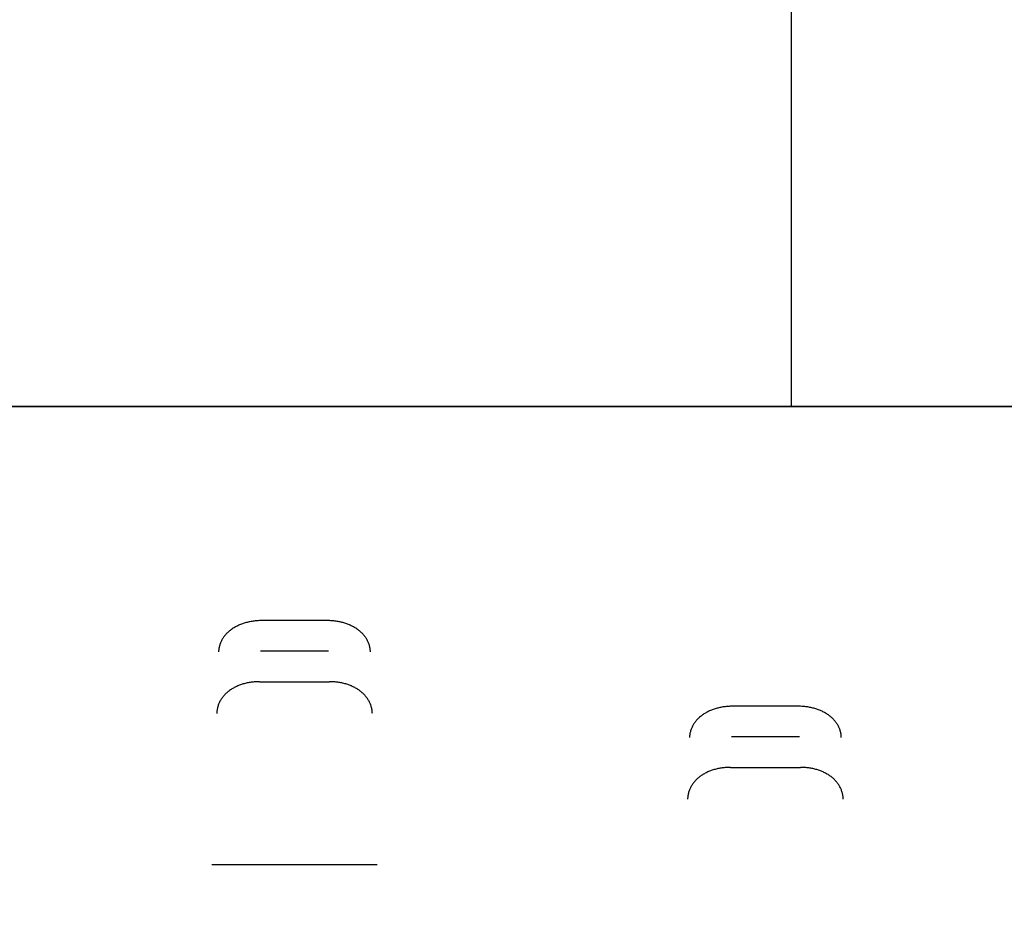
# Model space of a CAD drawing. Header units: millimetres. Extents: x -88 to 88, y -12 to 103.
# Tile 230 of 256: x -43.69 to -41.39, y 14.54 to 16.64. Entities that reach past the tile are written whole.
import ezdxf

# ---------------------------------------------------------------- set-up
doc = ezdxf.new("R2010")
doc.units = ezdxf.units.MM
doc.layers.add('Default', color=7, linetype='Continuous', true_color=0x000000)

msp = doc.modelspace()

# ---------------------------------------------------------------- linework, layer by layer
at = {"layer": 'Default', "color": 254, "true_color": 0xcad1ee}
for points in [[(-41.8912, 18.0052), (-41.8912, 15.7352)], [(-46.3912, 15.7352), (-38.5912, 15.7352)], [(-38.5912, 15.7352), (-46.3912, 15.7352)], [(-38.5912, 15.7352), (-46.3912, 15.7352)], [(-42.974, 15.2352), (-43.1283, 15.2352)], [(-42.9718, 15.1638), (-43.1305, 15.1638)], [(-43.1328, 15.0925), (-42.9696, 15.0925)], [(-41.874, 15.0352), (-42.0283, 15.0352)], [(-41.8718, 14.9638), (-42.0305, 14.9638)], [(-42.0328, 14.8925), (-41.8696, 14.8925)], [(-42.8583, 14.6645), (-43.244, 14.6645)], [(-42.8583, 14.6645), (-43.244, 14.6645)]]:
    msp.add_lwpolyline(points, dxfattribs=at)
at = {"layer": 'Default', "color": 254, "true_color": 0xcad1ee, "extrusion": (1, 0, 0)}
for points in [[(15.7352, -4.27), (15.7352, -4.9)], [(14.5015, -3.9018), (14.5286, -3.8966), (14.5558, -3.8924), (14.5832, -3.8891), (14.6107, -3.8868), (14.6382, -3.8854), (14.6658, -3.885), (14.6934, -3.8855), (14.7209, -3.887), (14.7484, -3.8894), (14.7757, -3.8928), (14.8029, -3.8971), (14.83, -3.9023), (14.8569, -3.9085), (14.8835, -3.9156), (14.9099, -3.9236), (14.936, -3.9325), (14.9618, -3.9423), (14.9872, -3.953), (15.0122, -3.9645), (15.0368, -3.9769), (15.061, -3.9902), (15.0847, -4.0043), (15.1079, -4.0192), (15.1306, -4.0348), (15.1527, -4.0513), (15.1743, -4.0685), (15.1952, -4.0864), (15.2155, -4.1051), (15.2352, -4.1244)], [(15.2352, -4.1244), (15.0925, -4.2645)], [(14.5423, -4.0976), (14.5626, -4.0937), (14.583, -4.0906), (14.6035, -4.0881), (14.6241, -4.0864), (14.6448, -4.0853), (14.6655, -4.085), (14.6861, -4.0854), (14.7068, -4.0865), (14.7274, -4.0883), (14.7479, -4.0908), (14.7683, -4.0941), (14.7886, -4.098), (14.8088, -4.1026), (14.8288, -4.1079), (14.8486, -4.1139), (14.8681, -4.1206), (14.8874, -4.128), (14.9065, -4.136), (14.9253, -4.1446), (14.9437, -4.154), (14.9619, -4.1639), (14.9797, -4.1745), (14.9971, -4.1856), (15.0141, -4.1974), (15.0307, -4.2097), (15.0468, -4.2226), (15.0625, -4.2361), (15.0778, -4.25), (15.0925, -4.2645)], [(14.3015, -3.9018), (14.3286, -3.8966), (14.3558, -3.8924), (14.3832, -3.8891), (14.4107, -3.8868), (14.4382, -3.8854), (14.4658, -3.885), (14.4934, -3.8855), (14.5209, -3.887), (14.5484, -3.8894), (14.5757, -3.8928), (14.6029, -3.8971), (14.63, -3.9023), (14.6569, -3.9085), (14.6835, -3.9156), (14.7099, -3.9236), (14.736, -3.9325), (14.7618, -3.9423), (14.7872, -3.953), (14.8122, -3.9645), (14.8368, -3.9769), (14.861, -3.9902), (14.8847, -4.0043), (14.9079, -4.0192), (14.9306, -4.0348), (14.9527, -4.0513), (14.9743, -4.0685), (14.9952, -4.0864), (15.0155, -4.1051), (15.0352, -4.1244)], [(15.0352, -4.1244), (14.8925, -4.2645)], [(14.3423, -4.0976), (14.3626, -4.0937), (14.383, -4.0906), (14.4035, -4.0881), (14.4241, -4.0864), (14.4448, -4.0853), (14.4655, -4.085), (14.4861, -4.0854), (14.5068, -4.0865), (14.5274, -4.0883), (14.5479, -4.0908), (14.5683, -4.0941), (14.5886, -4.098), (14.6088, -4.1026), (14.6288, -4.1079), (14.6486, -4.1139), (14.6681, -4.1206), (14.6874, -4.128), (14.7065, -4.136), (14.7253, -4.1446), (14.7437, -4.154), (14.7619, -4.1639), (14.7797, -4.1745), (14.7971, -4.1856), (14.8141, -4.1974), (14.8307, -4.2097), (14.8468, -4.2226), (14.8625, -4.2361), (14.8778, -4.25), (14.8925, -4.2645)]]:
    msp.add_lwpolyline(points, dxfattribs=at)
at = {"layer": 'Default', "color": 254, "true_color": 0xcad1ee, "extrusion": (0.999752, -0.0159, -0.015619)}
for points in [[(14.5474, -4.8012), (14.4047, -4.9414)], [(14.3288, -4.8788), (14.473, -4.7372)], [(14.365, -4.784), (14.2222, -4.9241)], [(14.1464, -4.8615), (14.2905, -4.7199)]]:
    msp.add_lwpolyline(points, dxfattribs=at)
at = {"layer": 'Default', "color": 254, "true_color": 0xcad1ee, "extrusion": (0.999752, 0.0159, 0.015619)}
for points in [[(15.7739, -3.5967), (15.9166, -3.4566)], [(15.9166, -3.4566), (15.7739, -3.5967)], [(15.8422, -3.3925), (15.6981, -3.5341)], [(15.5564, -3.6139), (15.6992, -3.4737)], [(15.6992, -3.4737), (15.5564, -3.6139)], [(15.6248, -3.4097), (15.4806, -3.5513)]]:
    msp.add_lwpolyline(points, dxfattribs=at)
at = {"layer": 'Default', "color": 254, "true_color": 0xcad1ee, "extrusion": (0.999512, -0.031235, 3.74021e-14)}
msp.add_lwpolyline([(13.8047, -4.0588), (13.7879, -4.0458), (13.7706, -4.0331), (13.7529, -4.0209), (13.7348, -4.0091), (13.7163, -3.9977), (13.6974, -3.9868), (13.6781, -3.9764), (13.6585, -3.9665), (13.6386, -3.957), (13.6183, -3.9482), (13.5978, -3.9398), (13.577, -3.932), (13.556, -3.9248), (13.5347, -3.9182), (13.5133, -3.9121), (13.4917, -3.9067), (13.4699, -3.9018), (13.448, -3.8976), (13.4261, -3.894), (13.404, -3.8909), (13.382, -3.8886), (13.3599, -3.8868), (13.3378, -3.8856), (13.3157, -3.8851), (13.2938, -3.8851), (13.2719, -3.8858), (13.2501, -3.887), (13.2284, -3.8888), (13.2069, -3.8912), (13.1856, -3.8942), (13.1645, -3.8977), (13.1436, -3.9018)], dxfattribs=at)
at = {"layer": 'Default', "color": 254, "true_color": 0xcad1ee, "extrusion": (0.022288, 0.713216, 0.70059)}
for points in [[(43.5831, -12.6677), (43.5866, -12.6675), (43.59, -12.6673), (43.5934, -12.6669), (43.5968, -12.6664), (43.6002, -12.6658), (43.6036, -12.6651), (43.6069, -12.6643), (43.6102, -12.6633), (43.6135, -12.6622), (43.6168, -12.6611), (43.6199, -12.6598), (43.6231, -12.6584), (43.6262, -12.6569), (43.6292, -12.6553), (43.6322, -12.6536), (43.6351, -12.6517), (43.638, -12.6498), (43.6408, -12.6478), (43.6435, -12.6457), (43.6462, -12.6435), (43.6487, -12.6412), (43.6512, -12.6388), (43.6536, -12.6364), (43.6559, -12.6338), (43.6582, -12.6312), (43.6603, -12.6285), (43.6624, -12.6258), (43.6643, -12.6229), (43.6662, -12.62), (43.6679, -12.6171), (43.6696, -12.614), (43.6711, -12.611), (43.6725, -12.6078), (43.6739, -12.6047), (43.6751, -12.6014), (43.6762, -12.5982), (43.6772, -12.5949), (43.6781, -12.5915), (43.6788, -12.5882), (43.6795, -12.5848), (43.68, -12.5814), (43.6804, -12.578), (43.6807, -12.5746), (43.6809, -12.5711), (43.681, -12.5677)], [(42.4774, -12.5517), (42.4809, -12.5515), (42.4843, -12.5513), (42.4877, -12.5509), (42.4911, -12.5504), (42.4945, -12.5498), (42.4979, -12.5491), (42.5012, -12.5483), (42.5045, -12.5473), (42.5078, -12.5463), (42.511, -12.5451), (42.5142, -12.5438), (42.5174, -12.5424), (42.5205, -12.5409), (42.5235, -12.5393), (42.5265, -12.5376), (42.5294, -12.5358), (42.5323, -12.5338), (42.5351, -12.5318), (42.5378, -12.5297), (42.5404, -12.5275), (42.543, -12.5252), (42.5455, -12.5229), (42.5479, -12.5204), (42.5502, -12.5179), (42.5525, -12.5152), (42.5546, -12.5125), (42.5567, -12.5098), (42.5586, -12.5069), (42.5605, -12.504), (42.5622, -12.5011), (42.5639, -12.4981), (42.5654, -12.495), (42.5668, -12.4918), (42.5682, -12.4887), (42.5694, -12.4855), (42.5705, -12.4822), (42.5715, -12.4789), (42.5724, -12.4756), (42.5731, -12.4722), (42.5738, -12.4688), (42.5743, -12.4654), (42.5747, -12.462), (42.575, -12.4586), (42.5752, -12.4551), (42.5752, -12.4517)]]:
    msp.add_lwpolyline(points, dxfattribs=at)
at = {"layer": 'Default', "color": 254, "true_color": 0xcad1ee, "extrusion": (-0.022288, 0.713216, 0.70059)}
for points in [[(42.4772, -14.5518), (42.4738, -14.5517), (42.4703, -14.5514), (42.4669, -14.5511), (42.4635, -14.5506), (42.4601, -14.55), (42.4567, -14.5492), (42.4534, -14.5484), (42.4501, -14.5475), (42.4468, -14.5464), (42.4436, -14.5452), (42.4404, -14.5439), (42.4373, -14.5425), (42.4342, -14.541), (42.4311, -14.5394), (42.4281, -14.5377), (42.4252, -14.5359), (42.4223, -14.534), (42.4196, -14.532), (42.4168, -14.5299), (42.4142, -14.5277), (42.4116, -14.5254), (42.4091, -14.523), (42.4067, -14.5205), (42.4044, -14.518), (42.4022, -14.5154), (42.4, -14.5127), (42.398, -14.5099), (42.396, -14.5071), (42.3942, -14.5042), (42.3924, -14.5012), (42.3908, -14.4982), (42.3892, -14.4951), (42.3878, -14.492), (42.3865, -14.4888), (42.3853, -14.4856), (42.3841, -14.4823), (42.3832, -14.479), (42.3823, -14.4757), (42.3815, -14.4723), (42.3809, -14.469), (42.3803, -14.4656), (42.3799, -14.4622), (42.3796, -14.4587), (42.3794, -14.4553), (42.3794, -14.4518)], [(41.384, -14.3877), (41.3805, -14.3876), (41.3771, -14.3873), (41.3737, -14.3869), (41.3703, -14.3865), (41.3669, -14.3858), (41.3635, -14.3851), (41.3602, -14.3843), (41.3569, -14.3833), (41.3536, -14.3823), (41.3504, -14.3811), (41.3472, -14.3798), (41.344, -14.3784), (41.3409, -14.3769), (41.3379, -14.3753), (41.3349, -14.3736), (41.332, -14.3718), (41.3291, -14.3699), (41.3263, -14.3678), (41.3236, -14.3657), (41.321, -14.3635), (41.3184, -14.3613), (41.3159, -14.3589), (41.3135, -14.3564), (41.3112, -14.3539), (41.3089, -14.3513), (41.3068, -14.3486), (41.3048, -14.3458), (41.3028, -14.343), (41.301, -14.3401), (41.2992, -14.3371), (41.2976, -14.3341), (41.296, -14.331), (41.2946, -14.3279), (41.2933, -14.3247), (41.292, -14.3215), (41.2909, -14.3182), (41.2899, -14.3149), (41.2891, -14.3116), (41.2883, -14.3082), (41.2877, -14.3048), (41.2871, -14.3014), (41.2867, -14.298), (41.2864, -14.2946), (41.2862, -14.2912), (41.2862, -14.2877)]]:
    msp.add_lwpolyline(points, dxfattribs=at)
at = {"layer": 'Default', "color": 254, "true_color": 0xcad1ee, "extrusion": (0.999512, 0.031235, 5.20847e-14)}
msp.add_lwpolyline([(15.8329, -3.9018), (15.8539, -3.8977), (15.875, -3.8942), (15.8963, -3.8912), (15.9178, -3.8888), (15.9395, -3.887), (15.9613, -3.8858), (15.9831, -3.8851), (16.0051, -3.8851), (16.0272, -3.8856), (16.0493, -3.8868), (16.0713, -3.8886), (16.0934, -3.8909), (16.1154, -3.894), (16.1374, -3.8976), (16.1593, -3.9018), (16.181, -3.9067), (16.2026, -3.9121), (16.2241, -3.9182), (16.2453, -3.9248), (16.2664, -3.932), (16.2872, -3.9398), (16.3077, -3.9482), (16.3279, -3.957), (16.3479, -3.9665), (16.3675, -3.9764), (16.3867, -3.9868), (16.4056, -3.9977), (16.4242, -4.0091), (16.4423, -4.0209), (16.46, -4.0331), (16.4773, -4.0458), (16.4941, -4.0588)], dxfattribs=at)
at = {"layer": 'Default', "color": 254, "true_color": 0xcad1ee, "extrusion": (0.999512, -0.031235, 3.31239e-14)}
msp.add_lwpolyline([(13.6605, -4.2004), (13.6481, -4.1915), (13.6354, -4.183), (13.6224, -4.1747), (13.6091, -4.1667), (13.5956, -4.1591), (13.5818, -4.1518), (13.5678, -4.1448), (13.5535, -4.1381), (13.5391, -4.1318), (13.5245, -4.1259), (13.5096, -4.1204), (13.4947, -4.1152), (13.4795, -4.1104), (13.4642, -4.1061), (13.4488, -4.1021), (13.4333, -4.0985), (13.4177, -4.0954), (13.4021, -4.0926), (13.3864, -4.0903), (13.3706, -4.0884), (13.3548, -4.0869), (13.339, -4.0859), (13.3232, -4.0852), (13.3075, -4.085), (13.2918, -4.0852), (13.2761, -4.0858), (13.2606, -4.0868), (13.2451, -4.0882), (13.2297, -4.0899), (13.2144, -4.0921), (13.1993, -4.0947), (13.1843, -4.0976)], dxfattribs=at)
at = {"layer": 'Default', "color": 254, "true_color": 0xcad1ee, "extrusion": (0.999512, 0.031235, -3.07565e-13)}
msp.add_lwpolyline([(15.8737, -4.0976), (15.8887, -4.0947), (15.9038, -4.0921), (15.9191, -4.0899), (15.9345, -4.0882), (15.9499, -4.0868), (15.9655, -4.0858), (15.9812, -4.0852), (15.9969, -4.085), (16.0126, -4.0852), (16.0284, -4.0859), (16.0442, -4.0869), (16.06, -4.0884), (16.0757, -4.0903), (16.0915, -4.0926), (16.1071, -4.0954), (16.1227, -4.0985), (16.1382, -4.1021), (16.1536, -4.1061), (16.1689, -4.1104), (16.184, -4.1152), (16.199, -4.1204), (16.2138, -4.1259), (16.2285, -4.1318), (16.2429, -4.1381), (16.2572, -4.1448), (16.2712, -4.1518), (16.2849, -4.1591), (16.2985, -4.1667), (16.3118, -4.1747), (16.3248, -4.183), (16.3375, -4.1915), (16.3499, -4.2004)], dxfattribs=at)
at = {"layer": 'Default', "color": 254, "true_color": 0xcad1ee, "extrusion": (0.999512, -0.031235, 4.04972e-14)}
msp.add_lwpolyline([(13.6392, -4.0588), (13.6223, -4.0458), (13.6051, -4.0331), (13.5874, -4.0209), (13.5692, -4.0091), (13.5507, -3.9977), (13.5318, -3.9868), (13.5126, -3.9764), (13.4929, -3.9665), (13.473, -3.957), (13.4528, -3.9482), (13.4322, -3.9398), (13.4114, -3.932), (13.3904, -3.9248), (13.3692, -3.9182), (13.3477, -3.9121), (13.3261, -3.9067), (13.3044, -3.9018), (13.2825, -3.8976), (13.2605, -3.894), (13.2385, -3.8909), (13.2164, -3.8886), (13.1943, -3.8868), (13.1722, -3.8856), (13.1502, -3.8851), (13.1282, -3.8851), (13.1063, -3.8858), (13.0845, -3.887), (13.0629, -3.8888), (13.0414, -3.8912), (13.0201, -3.8942), (12.9989, -3.8977), (12.978, -3.9018)], dxfattribs=at)
at = {"layer": 'Default', "color": 254, "true_color": 0xcad1ee, "extrusion": (0.999512, 0.031235, -2.21124e-14)}
msp.add_lwpolyline([(15.5987, -3.9018), (15.6196, -3.8977), (15.6407, -3.8942), (15.662, -3.8912), (15.6835, -3.8888), (15.7052, -3.887), (15.727, -3.8858), (15.7489, -3.8851), (15.7709, -3.8851), (15.7929, -3.8856), (15.815, -3.8868), (15.8371, -3.8886), (15.8592, -3.8909), (15.8812, -3.894), (15.9031, -3.8976), (15.925, -3.9018), (15.9468, -3.9067), (15.9684, -3.9121), (15.9898, -3.9182), (16.0111, -3.9248), (16.0321, -3.932), (16.0529, -3.9398), (16.0734, -3.9482), (16.0937, -3.957), (16.1136, -3.9665), (16.1332, -3.9764), (16.1525, -3.9868), (16.1714, -3.9977), (16.1899, -4.0091), (16.208, -4.0209), (16.2257, -4.0331), (16.243, -4.0458), (16.2599, -4.0588)], dxfattribs=at)
at = {"layer": 'Default', "color": 254, "true_color": 0xcad1ee, "extrusion": (0.999512, -0.031235, -9.56991e-14)}
msp.add_lwpolyline([(13.495, -4.2004), (13.4826, -4.1915), (13.4698, -4.183), (13.4568, -4.1747), (13.4435, -4.1667), (13.43, -4.1591), (13.4162, -4.1518), (13.4022, -4.1448), (13.388, -4.1381), (13.3736, -4.1318), (13.3589, -4.1259), (13.3441, -4.1204), (13.3291, -4.1152), (13.314, -4.1104), (13.2987, -4.1061), (13.2833, -4.1021), (13.2678, -4.0985), (13.2522, -4.0954), (13.2365, -4.0926), (13.2208, -4.0903), (13.2051, -4.0884), (13.1893, -4.0869), (13.1735, -4.0859), (13.1577, -4.0852), (13.142, -4.085), (13.1262, -4.0852), (13.1106, -4.0858), (13.095, -4.0868), (13.0795, -4.0882), (13.0642, -4.0899), (13.0489, -4.0921), (13.0338, -4.0947), (13.0188, -4.0976)], dxfattribs=at)
at = {"layer": 'Default', "color": 254, "true_color": 0xcad1ee, "extrusion": (0.999512, 0.031235, -3.85728e-14)}
msp.add_lwpolyline([(15.6394, -4.0976), (15.6544, -4.0947), (15.6696, -4.0921), (15.6848, -4.0899), (15.7002, -4.0882), (15.7157, -4.0868), (15.7313, -4.0858), (15.7469, -4.0852), (15.7626, -4.085), (15.7784, -4.0852), (15.7942, -4.0859), (15.8099, -4.0869), (15.8257, -4.0884), (15.8415, -4.0903), (15.8572, -4.0926), (15.8729, -4.0954), (15.8885, -4.0985), (15.904, -4.1021), (15.9194, -4.1061), (15.9346, -4.1104), (15.9498, -4.1152), (15.9648, -4.1204), (15.9796, -4.1259), (15.9942, -4.1318), (16.0087, -4.1381), (16.0229, -4.1448), (16.0369, -4.1518), (16.0507, -4.1591), (16.0642, -4.1667), (16.0775, -4.1747), (16.0905, -4.183), (16.1032, -4.1915), (16.1157, -4.2004)], dxfattribs=at)
at = {"layer": 'Default', "color": 254, "true_color": 0xcad1ee}
for points in [[(-43.1283, 15.2352, -4.1244), (-43.1308, 15.2352, -4.1244), (-43.1333, 15.2351, -4.1243), (-43.1358, 15.235, -4.1242), (-43.1383, 15.2348, -4.124), (-43.1408, 15.2346, -4.1238), (-43.1432, 15.2344, -4.1236), (-43.1456, 15.2341, -4.1233), (-43.148, 15.2338, -4.123), (-43.1504, 15.2335, -4.1226), (-43.1528, 15.2331, -4.1222), (-43.1552, 15.2326, -4.1218), (-43.1575, 15.2321, -4.1213), (-43.1598, 15.2316, -4.1207), (-43.1621, 15.2311, -4.1202), (-43.1643, 15.2305, -4.1196), (-43.1666, 15.2298, -4.119), (-43.1688, 15.2292, -4.1183), (-43.171, 15.2285, -4.1176), (-43.1731, 15.2277, -4.1168), (-43.1753, 15.2269, -4.1161), (-43.1774, 15.2261, -4.1153), (-43.1794, 15.2253, -4.1144), (-43.1815, 15.2244, -4.1136), (-43.1835, 15.2234, -4.1126), (-43.1855, 15.2225, -4.1117), (-43.1874, 15.2215, -4.1108), (-43.1893, 15.2205, -4.1098), (-43.1912, 15.2194, -4.1087), (-43.193, 15.2183, -4.1077), (-43.1948, 15.2172, -4.1066), (-43.1966, 15.216, -4.1055), (-43.1983, 15.2148, -4.1044), (-43.2, 15.2136, -4.1032), (-43.2016, 15.2124, -4.1021), (-43.2032, 15.2111, -4.1009), (-43.2048, 15.2097, -4.0996), (-43.2063, 15.2084, -4.0984), (-43.2077, 15.207, -4.0971), (-43.2092, 15.2056, -4.0958), (-43.2105, 15.2042, -4.0945), (-43.2119, 15.2027, -4.0932), (-43.2132, 15.2012, -4.0918), (-43.2144, 15.1997, -4.0905), (-43.2156, 15.1982, -4.0891), (-43.2168, 15.1966, -4.0877), (-43.2179, 15.195, -4.0863), (-43.2189, 15.1934, -4.0848), (-43.2199, 15.1917, -4.0834), (-43.2209, 15.19, -4.0819), (-43.2218, 15.1883, -4.0804), (-43.2226, 15.1866, -4.0789), (-43.2234, 15.1849, -4.0774), (-43.2241, 15.1831, -4.0759), (-43.2248, 15.1813, -4.0744), (-43.2254, 15.1795, -4.0729), (-43.226, 15.1777, -4.0713), (-43.2265, 15.1758, -4.0698), (-43.227, 15.174, -4.0682), (-43.2274, 15.1721, -4.0667), (-43.2277, 15.1702, -4.0651), (-43.228, 15.1682, -4.0635), (-43.2282, 15.1663, -4.062), (-43.2284, 15.1643, -4.0604), (-43.2285, 15.1624, -4.0588)], [(-42.8739, 15.1624, -4.0588), (-42.874, 15.1643, -4.0604), (-42.8742, 15.1663, -4.062), (-42.8744, 15.1682, -4.0635), (-42.8746, 15.1702, -4.0651), (-42.875, 15.1721, -4.0667), (-42.8754, 15.174, -4.0682), (-42.8758, 15.1758, -4.0698), (-42.8763, 15.1777, -4.0713), (-42.8769, 15.1795, -4.0729), (-42.8775, 15.1813, -4.0744), (-42.8782, 15.1831, -4.0759), (-42.879, 15.1849, -4.0774), (-42.8798, 15.1866, -4.0789), (-42.8806, 15.1883, -4.0804), (-42.8815, 15.19, -4.0819), (-42.8824, 15.1917, -4.0834), (-42.8834, 15.1934, -4.0848), (-42.8845, 15.195, -4.0863), (-42.8856, 15.1966, -4.0877), (-42.8867, 15.1982, -4.0891), (-42.8879, 15.1997, -4.0905), (-42.8892, 15.2012, -4.0918), (-42.8905, 15.2027, -4.0932), (-42.8918, 15.2042, -4.0945), (-42.8932, 15.2056, -4.0958), (-42.8946, 15.207, -4.0971), (-42.8961, 15.2084, -4.0984), (-42.8976, 15.2098, -4.0997), (-42.8992, 15.2111, -4.1009), (-42.9008, 15.2124, -4.1021), (-42.9024, 15.2136, -4.1033), (-42.9041, 15.2148, -4.1044), (-42.9058, 15.216, -4.1055), (-42.9076, 15.2172, -4.1066), (-42.9093, 15.2183, -4.1077), (-42.9112, 15.2194, -4.1088), (-42.9131, 15.2205, -4.1098), (-42.915, 15.2215, -4.1108), (-42.9169, 15.2225, -4.1117), (-42.9189, 15.2234, -4.1127), (-42.9209, 15.2244, -4.1136), (-42.9229, 15.2253, -4.1144), (-42.925, 15.2261, -4.1153), (-42.9271, 15.2269, -4.1161), (-42.9292, 15.2277, -4.1168), (-42.9314, 15.2285, -4.1176), (-42.9336, 15.2292, -4.1183), (-42.9358, 15.2298, -4.119), (-42.938, 15.2305, -4.1196), (-42.9403, 15.2311, -4.1202), (-42.9426, 15.2316, -4.1207), (-42.9449, 15.2321, -4.1213), (-42.9472, 15.2326, -4.1218), (-42.9496, 15.2331, -4.1222), (-42.9519, 15.2335, -4.1226), (-42.9543, 15.2338, -4.123), (-42.9567, 15.2341, -4.1233), (-42.9592, 15.2344, -4.1236), (-42.9616, 15.2346, -4.1238), (-42.9641, 15.2348, -4.124), (-42.9665, 15.235, -4.1242), (-42.969, 15.2351, -4.1243), (-42.9715, 15.2352, -4.1244), (-42.974, 15.2352, -4.1244)], [(-43.1328, 15.0925, -4.2645), (-43.1353, 15.0925, -4.2645), (-43.1378, 15.0924, -4.2645), (-43.1403, 15.0923, -4.2643), (-43.1427, 15.0922, -4.2642), (-43.1452, 15.092, -4.264), (-43.1476, 15.0917, -4.2637), (-43.1501, 15.0915, -4.2635), (-43.1525, 15.0911, -4.2631), (-43.1549, 15.0908, -4.2628), (-43.1572, 15.0904, -4.2624), (-43.1596, 15.0899, -4.2619), (-43.1619, 15.0895, -4.2614), (-43.1642, 15.089, -4.2609), (-43.1665, 15.0884, -4.2603), (-43.1688, 15.0878, -4.2597), (-43.171, 15.0872, -4.2591), (-43.1732, 15.0865, -4.2584), (-43.1754, 15.0858, -4.2577), (-43.1776, 15.085, -4.257), (-43.1797, 15.0842, -4.2562), (-43.1818, 15.0834, -4.2554), (-43.1839, 15.0826, -4.2546), (-43.1859, 15.0817, -4.2537), (-43.1879, 15.0807, -4.2528), (-43.1899, 15.0798, -4.2519), (-43.1919, 15.0788, -4.251), (-43.1938, 15.0777, -4.25), (-43.1956, 15.0767, -4.249), (-43.1975, 15.0756, -4.2479), (-43.1993, 15.0744, -4.2469), (-43.201, 15.0732, -4.2458), (-43.2027, 15.072, -4.2447), (-43.2044, 15.0708, -4.2435), (-43.2061, 15.0695, -4.2424), (-43.2077, 15.0682, -4.2412), (-43.2092, 15.0669, -4.24), (-43.2107, 15.0655, -4.2388), (-43.2122, 15.0641, -4.2375), (-43.2136, 15.0627, -4.2362), (-43.215, 15.0612, -4.2349), (-43.2163, 15.0597, -4.2336), (-43.2176, 15.0582, -4.2323), (-43.2189, 15.0567, -4.231), (-43.2201, 15.0551, -4.2296), (-43.2212, 15.0535, -4.2282), (-43.2223, 15.0518, -4.2269), (-43.2234, 15.0502, -4.2255), (-43.2244, 15.0485, -4.224), (-43.2253, 15.0468, -4.2226), (-43.2262, 15.045, -4.2212), (-43.2271, 15.0433, -4.2197), (-43.2279, 15.0415, -4.2183), (-43.2286, 15.0397, -4.2168), (-43.2293, 15.0378, -4.2153), (-43.2299, 15.036, -4.2139), (-43.2305, 15.0341, -4.2124), (-43.231, 15.0322, -4.2109), (-43.2315, 15.0302, -4.2094), (-43.2319, 15.0283, -4.2079), (-43.2322, 15.0263, -4.2064), (-43.2325, 15.0243, -4.2049), (-43.2327, 15.0223, -4.2034), (-43.2329, 15.0203, -4.2019), (-43.233, 15.0182, -4.2004)], [(-42.8694, 15.0182, -4.2004), (-42.8695, 15.0203, -4.2019), (-42.8697, 15.0223, -4.2034), (-42.8699, 15.0243, -4.2049), (-42.8701, 15.0263, -4.2064), (-42.8705, 15.0283, -4.2079), (-42.8709, 15.0302, -4.2094), (-42.8713, 15.0322, -4.2109), (-42.8719, 15.0341, -4.2124), (-42.8724, 15.036, -4.2139), (-42.8731, 15.0378, -4.2153), (-42.8737, 15.0397, -4.2168), (-42.8745, 15.0415, -4.2183), (-42.8753, 15.0433, -4.2197), (-42.8761, 15.045, -4.2212), (-42.877, 15.0468, -4.2226), (-42.878, 15.0485, -4.224), (-42.879, 15.0502, -4.2255), (-42.88, 15.0518, -4.2269), (-42.8811, 15.0535, -4.2282), (-42.8823, 15.0551, -4.2296), (-42.8835, 15.0566, -4.231), (-42.8847, 15.0582, -4.2323), (-42.886, 15.0597, -4.2336), (-42.8873, 15.0612, -4.2349), (-42.8887, 15.0627, -4.2362), (-42.8902, 15.0641, -4.2375), (-42.8916, 15.0655, -4.2388), (-42.8931, 15.0669, -4.24), (-42.8947, 15.0682, -4.2412), (-42.8963, 15.0695, -4.2424), (-42.8979, 15.0708, -4.2435), (-42.8996, 15.072, -4.2447), (-42.9013, 15.0732, -4.2458), (-42.9031, 15.0744, -4.2469), (-42.9049, 15.0756, -4.2479), (-42.9067, 15.0767, -4.249), (-42.9086, 15.0777, -4.25), (-42.9105, 15.0788, -4.251), (-42.9124, 15.0798, -4.2519), (-42.9144, 15.0807, -4.2528), (-42.9164, 15.0817, -4.2537), (-42.9185, 15.0826, -4.2546), (-42.9205, 15.0834, -4.2554), (-42.9226, 15.0842, -4.2562), (-42.9248, 15.085, -4.257), (-42.9269, 15.0858, -4.2577), (-42.9291, 15.0865, -4.2584), (-42.9313, 15.0872, -4.2591), (-42.9336, 15.0878, -4.2597), (-42.9358, 15.0884, -4.2603), (-42.9381, 15.089, -4.2609), (-42.9404, 15.0895, -4.2614), (-42.9428, 15.0899, -4.2619), (-42.9451, 15.0904, -4.2623), (-42.9475, 15.0908, -4.2628), (-42.9499, 15.0911, -4.2631), (-42.9523, 15.0915, -4.2635), (-42.9547, 15.0917, -4.2637), (-42.9571, 15.092, -4.264), (-42.9596, 15.0922, -4.2642), (-42.9621, 15.0923, -4.2643), (-42.9646, 15.0924, -4.2645), (-42.9671, 15.0925, -4.2645), (-42.9696, 15.0925, -4.2645)], [(-42.0283, 15.0352, -4.1244), (-42.0308, 15.0352, -4.1244), (-42.0333, 15.0351, -4.1243), (-42.0358, 15.035, -4.1242), (-42.0383, 15.0348, -4.124), (-42.0408, 15.0346, -4.1238), (-42.0432, 15.0344, -4.1236), (-42.0456, 15.0341, -4.1233), (-42.048, 15.0338, -4.123), (-42.0504, 15.0335, -4.1226), (-42.0528, 15.0331, -4.1222), (-42.0552, 15.0326, -4.1218), (-42.0575, 15.0321, -4.1213), (-42.0598, 15.0316, -4.1207), (-42.0621, 15.0311, -4.1202), (-42.0643, 15.0305, -4.1196), (-42.0666, 15.0298, -4.119), (-42.0688, 15.0292, -4.1183), (-42.071, 15.0285, -4.1176), (-42.0731, 15.0277, -4.1168), (-42.0753, 15.0269, -4.1161), (-42.0774, 15.0261, -4.1153), (-42.0794, 15.0253, -4.1144), (-42.0815, 15.0244, -4.1136), (-42.0835, 15.0234, -4.1126), (-42.0855, 15.0225, -4.1117), (-42.0874, 15.0215, -4.1108), (-42.0893, 15.0205, -4.1098), (-42.0912, 15.0194, -4.1087), (-42.093, 15.0183, -4.1077), (-42.0948, 15.0172, -4.1066), (-42.0966, 15.016, -4.1055), (-42.0983, 15.0148, -4.1044), (-42.1, 15.0136, -4.1032), (-42.1016, 15.0124, -4.1021), (-42.1032, 15.0111, -4.1009), (-42.1048, 15.0097, -4.0996), (-42.1063, 15.0084, -4.0984), (-42.1077, 15.007, -4.0971), (-42.1092, 15.0056, -4.0958), (-42.1105, 15.0042, -4.0945), (-42.1119, 15.0027, -4.0932), (-42.1132, 15.0012, -4.0918), (-42.1144, 14.9997, -4.0905), (-42.1156, 14.9982, -4.0891), (-42.1168, 14.9966, -4.0877), (-42.1179, 14.995, -4.0863), (-42.1189, 14.9934, -4.0848), (-42.1199, 14.9917, -4.0834), (-42.1209, 14.99, -4.0819), (-42.1218, 14.9883, -4.0804), (-42.1226, 14.9866, -4.0789), (-42.1234, 14.9849, -4.0774), (-42.1241, 14.9831, -4.0759), (-42.1248, 14.9813, -4.0744), (-42.1254, 14.9795, -4.0729), (-42.126, 14.9777, -4.0713), (-42.1265, 14.9758, -4.0698), (-42.127, 14.974, -4.0682), (-42.1274, 14.9721, -4.0667), (-42.1277, 14.9702, -4.0651), (-42.128, 14.9682, -4.0635), (-42.1282, 14.9663, -4.062), (-42.1284, 14.9643, -4.0604), (-42.1285, 14.9624, -4.0588)], [(-41.7739, 14.9624, -4.0588), (-41.774, 14.9643, -4.0604), (-41.7742, 14.9663, -4.062), (-41.7744, 14.9682, -4.0635), (-41.7746, 14.9702, -4.0651), (-41.775, 14.9721, -4.0667), (-41.7754, 14.974, -4.0682), (-41.7758, 14.9758, -4.0698), (-41.7763, 14.9777, -4.0713), (-41.7769, 14.9795, -4.0729), (-41.7775, 14.9813, -4.0744), (-41.7782, 14.9831, -4.0759), (-41.779, 14.9849, -4.0774), (-41.7798, 14.9866, -4.0789), (-41.7806, 14.9883, -4.0804), (-41.7815, 14.99, -4.0819), (-41.7824, 14.9917, -4.0834), (-41.7834, 14.9934, -4.0848), (-41.7845, 14.995, -4.0863), (-41.7856, 14.9966, -4.0877), (-41.7867, 14.9982, -4.0891), (-41.7879, 14.9997, -4.0905), (-41.7892, 15.0012, -4.0918), (-41.7905, 15.0027, -4.0932), (-41.7918, 15.0042, -4.0945), (-41.7932, 15.0056, -4.0958), (-41.7946, 15.007, -4.0971), (-41.7961, 15.0084, -4.0984), (-41.7976, 15.0098, -4.0997), (-41.7992, 15.0111, -4.1009), (-41.8008, 15.0124, -4.1021), (-41.8024, 15.0136, -4.1033), (-41.8041, 15.0148, -4.1044), (-41.8058, 15.016, -4.1055), (-41.8076, 15.0172, -4.1066), (-41.8093, 15.0183, -4.1077), (-41.8112, 15.0194, -4.1088), (-41.8131, 15.0205, -4.1098), (-41.815, 15.0215, -4.1108), (-41.8169, 15.0225, -4.1117), (-41.8189, 15.0234, -4.1127), (-41.8209, 15.0244, -4.1136), (-41.8229, 15.0253, -4.1144), (-41.825, 15.0261, -4.1153), (-41.8271, 15.0269, -4.1161), (-41.8292, 15.0277, -4.1168), (-41.8314, 15.0285, -4.1176), (-41.8336, 15.0292, -4.1183), (-41.8358, 15.0298, -4.119), (-41.838, 15.0305, -4.1196), (-41.8403, 15.0311, -4.1202), (-41.8426, 15.0316, -4.1207), (-41.8449, 15.0321, -4.1213), (-41.8472, 15.0326, -4.1218), (-41.8496, 15.0331, -4.1222), (-41.8519, 15.0335, -4.1226), (-41.8543, 15.0338, -4.123), (-41.8567, 15.0341, -4.1233), (-41.8592, 15.0344, -4.1236), (-41.8616, 15.0346, -4.1238), (-41.8641, 15.0348, -4.124), (-41.8665, 15.035, -4.1242), (-41.869, 15.0351, -4.1243), (-41.8715, 15.0352, -4.1244), (-41.874, 15.0352, -4.1244)], [(-42.0328, 14.8925, -4.2645), (-42.0353, 14.8925, -4.2645), (-42.0378, 14.8924, -4.2645), (-42.0403, 14.8923, -4.2643), (-42.0427, 14.8922, -4.2642), (-42.0452, 14.892, -4.264), (-42.0476, 14.8917, -4.2637), (-42.0501, 14.8915, -4.2635), (-42.0525, 14.8911, -4.2631), (-42.0549, 14.8908, -4.2628), (-42.0572, 14.8904, -4.2624), (-42.0596, 14.8899, -4.2619), (-42.0619, 14.8895, -4.2614), (-42.0642, 14.889, -4.2609), (-42.0665, 14.8884, -4.2603), (-42.0688, 14.8878, -4.2597), (-42.071, 14.8872, -4.2591), (-42.0732, 14.8865, -4.2584), (-42.0754, 14.8858, -4.2577), (-42.0776, 14.885, -4.257), (-42.0797, 14.8842, -4.2562), (-42.0818, 14.8834, -4.2554), (-42.0839, 14.8826, -4.2546), (-42.0859, 14.8817, -4.2537), (-42.0879, 14.8807, -4.2528), (-42.0899, 14.8798, -4.2519), (-42.0919, 14.8788, -4.251), (-42.0938, 14.8777, -4.25), (-42.0956, 14.8767, -4.249), (-42.0975, 14.8756, -4.2479), (-42.0993, 14.8744, -4.2469), (-42.101, 14.8732, -4.2458), (-42.1027, 14.872, -4.2447), (-42.1044, 14.8708, -4.2435), (-42.1061, 14.8695, -4.2424), (-42.1077, 14.8682, -4.2412), (-42.1092, 14.8669, -4.24), (-42.1107, 14.8655, -4.2388), (-42.1122, 14.8641, -4.2375), (-42.1136, 14.8627, -4.2362), (-42.115, 14.8612, -4.2349), (-42.1163, 14.8597, -4.2336), (-42.1176, 14.8582, -4.2323), (-42.1189, 14.8567, -4.231), (-42.1201, 14.8551, -4.2296), (-42.1212, 14.8535, -4.2282), (-42.1223, 14.8518, -4.2269), (-42.1234, 14.8502, -4.2255), (-42.1244, 14.8485, -4.224), (-42.1253, 14.8468, -4.2226), (-42.1262, 14.845, -4.2212), (-42.1271, 14.8433, -4.2197), (-42.1279, 14.8415, -4.2183), (-42.1286, 14.8397, -4.2168), (-42.1293, 14.8378, -4.2153), (-42.1299, 14.836, -4.2139), (-42.1305, 14.8341, -4.2124), (-42.131, 14.8322, -4.2109), (-42.1315, 14.8302, -4.2094), (-42.1319, 14.8283, -4.2079), (-42.1322, 14.8263, -4.2064), (-42.1325, 14.8243, -4.2049), (-42.1327, 14.8223, -4.2034), (-42.1329, 14.8203, -4.2019), (-42.133, 14.8182, -4.2004)], [(-41.7694, 14.8182, -4.2004), (-41.7695, 14.8203, -4.2019), (-41.7697, 14.8223, -4.2034), (-41.7699, 14.8243, -4.2049), (-41.7701, 14.8263, -4.2064), (-41.7705, 14.8283, -4.2079), (-41.7709, 14.8302, -4.2094), (-41.7713, 14.8322, -4.2109), (-41.7719, 14.8341, -4.2124), (-41.7724, 14.836, -4.2139), (-41.7731, 14.8378, -4.2153), (-41.7737, 14.8397, -4.2168), (-41.7745, 14.8415, -4.2183), (-41.7753, 14.8433, -4.2197), (-41.7761, 14.845, -4.2212), (-41.777, 14.8468, -4.2226), (-41.778, 14.8485, -4.224), (-41.779, 14.8502, -4.2255), (-41.78, 14.8518, -4.2269), (-41.7811, 14.8535, -4.2282), (-41.7823, 14.8551, -4.2296), (-41.7835, 14.8566, -4.231), (-41.7847, 14.8582, -4.2323), (-41.786, 14.8597, -4.2336), (-41.7873, 14.8612, -4.2349), (-41.7887, 14.8627, -4.2362), (-41.7902, 14.8641, -4.2375), (-41.7916, 14.8655, -4.2388), (-41.7931, 14.8669, -4.24), (-41.7947, 14.8682, -4.2412), (-41.7963, 14.8695, -4.2424), (-41.7979, 14.8708, -4.2435), (-41.7996, 14.872, -4.2447), (-41.8013, 14.8732, -4.2458), (-41.8031, 14.8744, -4.2469), (-41.8049, 14.8756, -4.2479), (-41.8067, 14.8767, -4.249), (-41.8086, 14.8777, -4.25), (-41.8105, 14.8788, -4.251), (-41.8124, 14.8798, -4.2519), (-41.8144, 14.8807, -4.2528), (-41.8164, 14.8817, -4.2537), (-41.8185, 14.8826, -4.2546), (-41.8205, 14.8834, -4.2554), (-41.8226, 14.8842, -4.2562), (-41.8248, 14.885, -4.257), (-41.8269, 14.8858, -4.2577), (-41.8291, 14.8865, -4.2584), (-41.8313, 14.8872, -4.2591), (-41.8336, 14.8878, -4.2597), (-41.8358, 14.8884, -4.2603), (-41.8381, 14.889, -4.2609), (-41.8404, 14.8895, -4.2614), (-41.8428, 14.8899, -4.2619), (-41.8451, 14.8904, -4.2623), (-41.8475, 14.8908, -4.2628), (-41.8499, 14.8911, -4.2631), (-41.8523, 14.8915, -4.2635), (-41.8547, 14.8917, -4.2637), (-41.8571, 14.892, -4.264), (-41.8596, 14.8922, -4.2642), (-41.8621, 14.8923, -4.2643), (-41.8646, 14.8924, -4.2645), (-41.8671, 14.8925, -4.2645), (-41.8696, 14.8925, -4.2645)]]:
    msp.add_polyline3d(points, dxfattribs=at)

doc.saveas('drawing.dxf')
